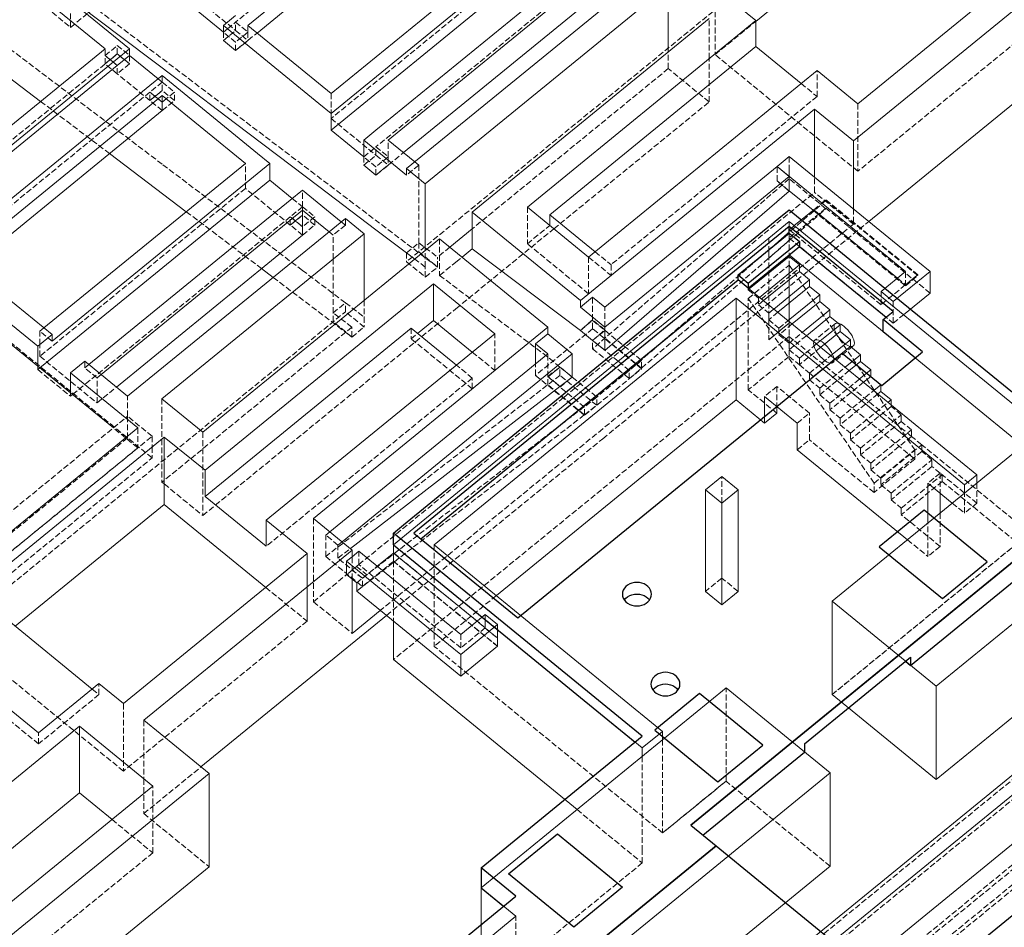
# Model space of a CAD drawing. Header units: millimetres. Extents: x 0 to 63000, y 0 to 59400.
# Tile 4 of 8: x 24722 to 41786, y 20217 to 35943. Entities that reach past the tile are written whole.
import ezdxf

# ---------------------------------------------------------------- set-up
doc = ezdxf.new("R2010")
doc.units = ezdxf.units.MM
doc.header["$LTSCALE"] = 1000
doc.linetypes.add('Carkovana 0.5x', pattern=[0.14, 0.1, -0.04])
doc.layers.add('Architektura obecně', color=7, linetype='Continuous')
doc.layers.add('Plošné elementy obecné', color=7, linetype='Continuous', lineweight=13)

msp = doc.modelspace()

# ---------------------------------------------------------------- linework, layer by layer
at = {"layer": 'Architektura obecně', "color": 252, "linetype": 'Carkovana 0.5x', "lineweight": 5, "true_color": 0x8f8f8f, "transparency": 33554687}
for p, q in [((41620, 40071), (31427, 31749)), ((32734, 39386), (28464, 35900)), ((31965, 31656), (21959, 39228)), ((22139, 38639), (25604, 35810)), ((34388, 37717), (30119, 34231)), ((35166, 37226), (30897, 33741)), ((25604, 35810), (27160, 37081)), ((36773, 36506), (36773, 35351)), ((36773, 36506), (36773, 35337)), ((20119, 4967), (58442, 36257)), ((25604, 35810), (25604, 36309)), ((27899, 36217), (28464, 35756)), ((20332, 4794), (58665, 36093)), ((28323, 35784), (28464, 35900)), ((28464, 35900), (28677, 35727)), ((28464, 35756), (28464, 35900)), ((28464, 35900), (28677, 35727)), ((28677, 35727), (28677, 35842)), ((36670, 35268), (36670, 35961)), ((36773, 35337), (37480, 35914)), ((42430, 35914), (39248, 33316)), ((28252, 35727), (28323, 35784)), ((28252, 35582), (28464, 35756)), ((28464, 35554), (28252, 35727)), ((28252, 35727), (28252, 35582)), ((28464, 35756), (28677, 35582)), ((28464, 35756), (28677, 35582)), ((28677, 35727), (28464, 35554)), ((28464, 35409), (28836, 35712)), ((28677, 35727), (28677, 35582)), ((59392, 35561), (21074, 4274)), ((21074, 4188), (59448, 35520)), ((26202, 35323), (26414, 35496)), ((26414, 35351), (26414, 35496)), ((26414, 35496), (26626, 35323)), ((28677, 35582), (28464, 35409)), ((28464, 35409), (28677, 35582)), ((28464, 35409), (28464, 35554)), ((59615, 35397), (21286, 4101)), ((21286, 4014), (59671, 35356)), ((26414, 35351), (22640, 32270)), ((26414, 34028), (24544, 35443)), ((26202, 35323), (26202, 35438)), ((26202, 35178), (26414, 35351)), ((26414, 35351), (26202, 35178)), ((26414, 35351), (26626, 35178)), ((26626, 35178), (26414, 35351)), ((26414, 35351), (26626, 35178)), ((35963, 35095), (35963, 35383)), ((36773, 35351), (36773, 35337)), ((39248, 33316), (36773, 35337)), ((26414, 35149), (26202, 35323)), ((26202, 35178), (26202, 35323)), ((26202, 35323), (26414, 35149)), ((26414, 35005), (26202, 35178)), ((26414, 35005), (26202, 35178)), ((26626, 35178), (26414, 35005)), ((26626, 35323), (26626, 35178)), ((36670, 34517), (36670, 35268)), ((26414, 35005), (26414, 35149)), ((26979, 34543), (26414, 35005)), ((35963, 35095), (32566, 32320)), ((36670, 34517), (35963, 35095)), ((38541, 34612), (38541, 35063)), ((27192, 34861), (26979, 34688)), ((27121, 34918), (27192, 34861)), ((27192, 34861), (27192, 34976)), ((27192, 34716), (27192, 34861)), ((27192, 34861), (27404, 34688)), ((38265, 34838), (38541, 34612)), ((26979, 34688), (23417, 31779)), ((27192, 34716), (26979, 34543)), ((26979, 34543), (27192, 34716)), ((26979, 34543), (26979, 34688)), ((26979, 34688), (27192, 34514)), ((27192, 34514), (26979, 34688)), ((27404, 34543), (27192, 34716)), ((27404, 34688), (27262, 34572)), ((27404, 34543), (27404, 34688)), ((30119, 34664), (30119, 34318)), ((25085, 34526), (26278, 33624)), ((27192, 34370), (26979, 34543)), ((27262, 34572), (27192, 34514)), ((27192, 34370), (27404, 34543)), ((33980, 32320), (36670, 34517)), ((38541, 34612), (34970, 31697)), ((39248, 34485), (39248, 33316)), ((39248, 34485), (39248, 33316)), ((30119, 34231), (30897, 33596)), ((27192, 33439), (26414, 34028)), ((27017, 28350), (20204, 33912)), ((31109, 33567), (31109, 33856)), ((30685, 33567), (30897, 33741)), ((30897, 33596), (30897, 33741)), ((30897, 33741), (31109, 33567)), ((30897, 33741), (31109, 33567)), ((30897, 33250), (31374, 33640)), ((28634, 33019), (28634, 33452)), ((30685, 33423), (30897, 33596)), ((30685, 33567), (30685, 33423)), ((30897, 33394), (30685, 33567)), ((30897, 33596), (31109, 33423)), ((30897, 33596), (31109, 33423)), ((31109, 33567), (30897, 33394)), ((31109, 33567), (31109, 33423)), ((31569, 33481), (31639, 33423)), ((38059, 33330), (38059, 33573)), ((28846, 32187), (27192, 33439)), ((31109, 33423), (30897, 33250)), ((30897, 33250), (31109, 33423)), ((30897, 33250), (30897, 33394)), ((31639, 33423), (31427, 33250)), ((31639, 33423), (31639, 32076)), ((37847, 33147), (37847, 33399)), ((37849, 33148), (37849, 33398)), ((38059, 33226), (38059, 33330)), ((38059, 33186), (34652, 30242)), ((38059, 32974), (37847, 33147)), ((37849, 33148), (38059, 32976)), ((38695, 32667), (38059, 33186)), ((38499, 32951), (38499, 33213)), ((28634, 33019), (25072, 30111)), ((29412, 32384), (28634, 33019)), ((29624, 32701), (29624, 32990)), ((34157, 29405), (38499, 32951)), ((39171, 32402), (38499, 32951)), ((29447, 32846), (29624, 32701)), ((38695, 32811), (35287, 29867)), ((38484, 32651), (38695, 32823)), ((38695, 32811), (38484, 32629)), ((38695, 32811), (38695, 32823)), ((38695, 32823), (40287, 31523)), ((40287, 31511), (38695, 32811)), ((27610, 32616), (28913, 31630)), ((29624, 32701), (29412, 32528)), ((29624, 32644), (29624, 32701)), ((29624, 32701), (29836, 32528)), ((33520, 32696), (33520, 32061)), ((35500, 29906), (38695, 32667)), ((38695, 32678), (38059, 32159)), ((38471, 32640), (40076, 31330)), ((38484, 32629), (38484, 32651)), ((40499, 31206), (38695, 32678)), ((38695, 32667), (38695, 32678)), ((39171, 32665), (39171, 32402)), ((29412, 32528), (25850, 29620)), ((29624, 32557), (29412, 32384)), ((29412, 32384), (29624, 32557)), ((29412, 32384), (29412, 32528)), ((29412, 32528), (29624, 32355)), ((29624, 32355), (29412, 32528)), ((29836, 32384), (29624, 32557)), ((29836, 32528), (29624, 32355)), ((29836, 32384), (29836, 32528)), ((30296, 32442), (30367, 32384)), ((30367, 32384), (30367, 32499)), ((34828, 28683), (39438, 32447)), ((38056, 30685), (38056, 32446)), ((29624, 32211), (29412, 32384)), ((29624, 32211), (29836, 32384)), ((30154, 32211), (30084, 32268)), ((30367, 32384), (30154, 32211)), ((32283, 30935), (33980, 32320)), ((33520, 32061), (33909, 32378)), ((39171, 32402), (34828, 28856)), ((37824, 32059), (38056, 32260)), ((38056, 32260), (38057, 32260)), ((38057, 32260), (38057, 32115)), ((38059, 32303), (38145, 32374)), ((38059, 32159), (38059, 32303)), ((39650, 31004), (38059, 32303)), ((29624, 31598), (28846, 32187)), ((30154, 31795), (30154, 32211)), ((32000, 32147), (32000, 31512)), ((37703, 32158), (37703, 30397)), ((37703, 32157), (37703, 30858)), ((38056, 32116), (37703, 31810)), ((38057, 32115), (38056, 32116)), ((38059, 32159), (39862, 30686)), ((31427, 31903), (31639, 32076)), ((31427, 31903), (31639, 32076)), ((31639, 32076), (31965, 31830)), ((31639, 32076), (31639, 31922)), ((31639, 31922), (31965, 31656)), ((31752, 31656), (31752, 31945)), ((32177, 32003), (31965, 31830)), ((34581, 31195), (33520, 32061)), ((34694, 31922), (34970, 31697)), ((37703, 31955), (37824, 32059)), ((37703, 31954), (37703, 31955)), ((37703, 31810), (37703, 31954)), ((30154, 30863), (30154, 31795)), ((31427, 31903), (31427, 31749)), ((31427, 31749), (31752, 31483)), ((31752, 31656), (31569, 31795)), ((31965, 31656), (31965, 31830)), ((32000, 31512), (32283, 31743)), ((32283, 31743), (32389, 31830)), ((34581, 31830), (34581, 31195)), ((34581, 31830), (34970, 31512)), ((37703, 31810), (37703, 31810)), ((30367, 31037), (29624, 31598)), ((31752, 31483), (31965, 31656)), ((31752, 31483), (31752, 31656)), ((34970, 31697), (34970, 31512)), ((37350, 31114), (38057, 31692)), ((38057, 31692), (38057, 30339)), ((38057, 31692), (40235, 28491)), ((40076, 31330), (40076, 31582)), ((29115, 31477), (30480, 30444)), ((32000, 31512), (33874, 30098)), ((40287, 31523), (39650, 31004)), ((39935, 31467), (40076, 31351)), ((40076, 31351), (40287, 31523)), ((40076, 31330), (40287, 31511)), ((40287, 31511), (40287, 31523)), ((37350, 31262), (37350, 31291)), ((37367, 31277), (37350, 31262)), ((37350, 31262), (37527, 31118)), ((30692, 31079), (30692, 30790)), ((34652, 30743), (34652, 31137)), ((39528, 27914), (37350, 31114)), ((37350, 29530), (37350, 31114)), ((37527, 31118), (37544, 31132)), ((37527, 31118), (37527, 31003)), ((37615, 31075), (37527, 31003)), ((39650, 31004), (39650, 31145)), ((27895, 27352), (32283, 30935)), ((30154, 30863), (30367, 31037)), ((30154, 30863), (30367, 31037)), ((30367, 30883), (30367, 31037)), ((30367, 31037), (30692, 30790)), ((34864, 30617), (34864, 30964)), ((37527, 31003), (37703, 30858)), ((37703, 30858), (37792, 30930)), ((39862, 30830), (39862, 30972)), ((20881, 23138), (30367, 30883)), ((30154, 30710), (30154, 30863)), ((30480, 30617), (30154, 30863)), ((30692, 30617), (30367, 30883)), ((30692, 30790), (30692, 30617)), ((34652, 30743), (34439, 30559)), ((34439, 30559), (34652, 30733)), ((34864, 30570), (34652, 30743)), ((34652, 30588), (34652, 30733)), ((34652, 30733), (35500, 30040)), ((37862, 30873), (37703, 30743)), ((37703, 30858), (37703, 30743)), ((37703, 30743), (37703, 30396)), ((37703, 30743), (37880, 30598)), ((37880, 30598), (38039, 30728)), ((39862, 30686), (39862, 30830)), ((39862, 30686), (40037, 30829)), ((25072, 30544), (25143, 30601)), ((30480, 30617), (27188, 27930)), ((30480, 30444), (30154, 30710)), ((30480, 30444), (30480, 30617)), ((30480, 30444), (30692, 30617)), ((31505, 30600), (31505, 30415)), ((34652, 30588), (33662, 29780)), ((35500, 29896), (34652, 30588)), ((34652, 30386), (34864, 30570)), ((34864, 30559), (34652, 30386)), ((38056, 30685), (37703, 30397)), ((37703, 30396), (38057, 30685)), ((38110, 30671), (37880, 30483)), ((37880, 30598), (37880, 30483)), ((38858, 30680), (38505, 30392)), ((38837, 30650), (38835, 30627)), ((38835, 30627), (38837, 30600)), ((38845, 30668), (38837, 30650)), ((38837, 30600), (38845, 30569)), ((38858, 30680), (38845, 30668)), ((38845, 30569), (38858, 30536)), ((38876, 30686), (38858, 30680)), ((38898, 30686), (38876, 30686)), ((38923, 30680), (38898, 30686)), ((38951, 30668), (38923, 30680)), ((38981, 30650), (38951, 30668)), ((39011, 30627), (38981, 30650)), ((39042, 30600), (39011, 30627)), ((39072, 30569), (39042, 30600)), ((39100, 30536), (39072, 30569)), ((25072, 30313), (25072, 30544)), ((25284, 30370), (25072, 30544)), ((38057, 30454), (31199, 24855)), ((31505, 30415), (31618, 30508)), ((32566, 29549), (31505, 30415)), ((32955, 29867), (32955, 30502)), ((34652, 30386), (34864, 30213)), ((34652, 30242), (34652, 30386)), ((35093, 30026), (34652, 30386)), ((35500, 29906), (34864, 30425)), ((37880, 30483), (38057, 30339)), ((38057, 30339), (38287, 30526)), ((38357, 30468), (38057, 30223)), ((40178, 28722), (38057, 30454)), ((38484, 30362), (38492, 30379)), ((38492, 30379), (38505, 30392)), ((38505, 30392), (38522, 30398)), ((38522, 30398), (38544, 30398)), ((38544, 30398), (38569, 30392)), ((38569, 30392), (38597, 30379)), ((38597, 30379), (38627, 30362)), ((38858, 30536), (38876, 30501)), ((38876, 30501), (38898, 30465)), ((38898, 30465), (38923, 30430)), ((38923, 30430), (38951, 30397)), ((38951, 30397), (38981, 30366)), ((39125, 30501), (39100, 30536)), ((39147, 30465), (39125, 30501)), ((39164, 30430), (39147, 30465)), ((39177, 30397), (39164, 30430)), ((39185, 30366), (39177, 30397)), ((25072, 30255), (25072, 30313)), ((25072, 30111), (25072, 30255)), ((34652, 30242), (35287, 29723)), ((38057, 30339), (38057, 30223)), ((38057, 30223), (38057, 30108)), ((38057, 30223), (38234, 30079)), ((38234, 30079), (38534, 30324)), ((38605, 30266), (38234, 29963)), ((38481, 30339), (38484, 30362)), ((38484, 30311), (38481, 30339)), ((38492, 30281), (38484, 30311)), ((38505, 30247), (38492, 30281)), ((38522, 30212), (38505, 30247)), ((38544, 30177), (38522, 30212)), ((38627, 30362), (38658, 30339)), ((38658, 30339), (38688, 30311)), ((38688, 30311), (38718, 30281)), ((38718, 30281), (38746, 30247)), ((38746, 30247), (38771, 30212)), ((38771, 30212), (38793, 30177)), ((39164, 30286), (38811, 29997)), ((38981, 30366), (39011, 30339)), ((39011, 30339), (39042, 30316)), ((39042, 30316), (39072, 30298)), ((39072, 30298), (39100, 30286)), ((39100, 30286), (39125, 30280)), ((39125, 30280), (39147, 30280)), ((39147, 30280), (39164, 30286)), ((39164, 30286), (39177, 30298)), ((39177, 30298), (39185, 30316)), ((39188, 30339), (39185, 30366)), ((39185, 30316), (39188, 30339)), ((25072, 30111), (26062, 29302)), ((32566, 30184), (32955, 29867)), ((33874, 29760), (33874, 30155)), ((34086, 29924), (33874, 30098)), ((35500, 30040), (35287, 29867)), ((35500, 29906), (35500, 30040)), ((38057, 30108), (37350, 29530)), ((38057, 30108), (38234, 29963)), ((38234, 30079), (38234, 29963)), ((38410, 29819), (38782, 30122)), ((38852, 30064), (38410, 29704)), ((38569, 30142), (38544, 30177)), ((38597, 30108), (38569, 30142)), ((38627, 30077), (38597, 30108)), ((38658, 30050), (38627, 30077)), ((38688, 30027), (38658, 30050)), ((38793, 30177), (38811, 30142)), ((38811, 30142), (38824, 30108)), ((38824, 30108), (38832, 30077)), ((38832, 30077), (38835, 30050)), ((38835, 30050), (38832, 30027)), ((25037, 29937), (25037, 29880)), ((25037, 29880), (25072, 29909)), ((25037, 29880), (25602, 29418)), ((25850, 29909), (25850, 30024)), ((25850, 29909), (25921, 29966)), ((26062, 29735), (25850, 29909)), ((32566, 29734), (32290, 29959)), ((33662, 29924), (33662, 29982)), ((33662, 29780), (33662, 29924)), ((33874, 29751), (34086, 29924)), ((34086, 29924), (33874, 29751)), ((33874, 29760), (34086, 29924)), ((34298, 29751), (34086, 29924)), ((34086, 29780), (34086, 29924)), ((34086, 29924), (34298, 29751)), ((34510, 29088), (35500, 29896)), ((35287, 29867), (34722, 29405)), ((35287, 29867), (35093, 30026)), ((35287, 29723), (35500, 29906)), ((35287, 29723), (35287, 29867)), ((35500, 29896), (35500, 29906)), ((38234, 29963), (38410, 29819)), ((38587, 29559), (39029, 29920)), ((38718, 30009), (38688, 30027)), ((38746, 29997), (38718, 30009)), ((38771, 29991), (38746, 29997)), ((38793, 29991), (38771, 29991)), ((38811, 29997), (38793, 29991)), ((38824, 30009), (38811, 29997)), ((38832, 30027), (38824, 30009)), ((26133, 29793), (26062, 29735)), ((26062, 29447), (26062, 29735)), ((32566, 29734), (28995, 26818)), ((34086, 29780), (30026, 26642)), ((32566, 29549), (32566, 29734)), ((33662, 29780), (34510, 29088)), ((33874, 29751), (33874, 29760)), ((33874, 29760), (34086, 29587)), ((34086, 29587), (33874, 29760)), ((33874, 29616), (33874, 29751)), ((34722, 29261), (34086, 29780)), ((34086, 29578), (34298, 29751)), ((34298, 29751), (34527, 29564)), ((38410, 29819), (40235, 28330)), ((38410, 29819), (38410, 29704)), ((38410, 29704), (38587, 29559)), ((39100, 29862), (38587, 29444)), ((38764, 29299), (39277, 29718)), ((25638, 29447), (25850, 29620)), ((26062, 29302), (26398, 29577)), ((34510, 29097), (33874, 29616)), ((34086, 29578), (34086, 29587)), ((34510, 29232), (34086, 29578)), ((34527, 29564), (34722, 29405)), ((37845, 29126), (37350, 29530)), ((37845, 29588), (37633, 29415)), ((37845, 29588), (37845, 29242)), ((38410, 29126), (37845, 29588)), ((38587, 29559), (38587, 29444)), ((39347, 29660), (38764, 29184)), ((25602, 29418), (25602, 29475)), ((25602, 29418), (25638, 29447)), ((26062, 29302), (26062, 29447)), ((26592, 29071), (26592, 29418)), ((27188, 29373), (27188, 27930)), ((30600, 26501), (34157, 29405)), ((34722, 29405), (30662, 26267)), ((34722, 29405), (34510, 29232)), ((34722, 29261), (34722, 29405)), ((38587, 29444), (38764, 29299)), ((38941, 29040), (39524, 29516)), ((39595, 29458), (38941, 28924)), ((34510, 29097), (34722, 29261)), ((34510, 29097), (34510, 29232)), ((38764, 29299), (38764, 29184)), ((38764, 29184), (38941, 29040)), ((39118, 28780), (39772, 29314)), ((39825, 29242), (39118, 28664)), ((39825, 29242), (39825, 29270)), ((40001, 29097), (39825, 29242)), ((26345, 28869), (26592, 29071)), ((26592, 29071), (26592, 28696)), ((27017, 28725), (26592, 29071)), ((30662, 26122), (34510, 29097)), ((34510, 29088), (34510, 29097)), ((38198, 28953), (38410, 29126)), ((38410, 28664), (38410, 29126)), ((38941, 29040), (38941, 28924)), ((39294, 28520), (40001, 29097)), ((40001, 28982), (40001, 29097)), ((23640, 26661), (26345, 28869)), ((26557, 28696), (26345, 28869)), ((26769, 28869), (26769, 28523)), ((34828, 28856), (30972, 25707)), ((38941, 28924), (39118, 28780)), ((40001, 28982), (39294, 28404)), ((40178, 28837), (40001, 28982)), ((23020, 25461), (27017, 28725)), ((26592, 28696), (23181, 25910)), ((26769, 28523), (26557, 28696)), ((27017, 28725), (27017, 28540)), ((27895, 28796), (27895, 27352)), ((31078, 25621), (34828, 28683)), ((39118, 28780), (39118, 28664)), ((39471, 28260), (40178, 28837)), ((40178, 28722), (39471, 28145)), ((40178, 28722), (40178, 28837)), ((40355, 28578), (40178, 28722)), ((23852, 26141), (26769, 28523)), ((27017, 28540), (27017, 28350)), ((38198, 28491), (38410, 28664)), ((39528, 27752), (38410, 28664)), ((39118, 28664), (39294, 28520)), ((39294, 28520), (39294, 28404)), ((39648, 28000), (40355, 28578)), ((40355, 28462), (40355, 28578)), ((42370, 26932), (40355, 28578)), ((23605, 25564), (27017, 28350)), ((39294, 28404), (39471, 28260)), ((39528, 27914), (40235, 28491)), ((40235, 28330), (39528, 27752)), ((40355, 28462), (39648, 27885)), ((40235, 28491), (40235, 28330)), ((40532, 28318), (40355, 28462)), ((39471, 28260), (39471, 28145)), ((39825, 27741), (40532, 28318)), ((40532, 28202), (39825, 27625)), ((40532, 28202), (40532, 28318)), ((40673, 28087), (40532, 28202)), ((36890, 27568), (36890, 28030)), ((39471, 28145), (39648, 28000)), ((39648, 28000), (39648, 27885)), ((40001, 27481), (40709, 28058)), ((40673, 28087), (40461, 27914)), ((40673, 28087), (40673, 27741)), ((41310, 27567), (40673, 28087)), ((40709, 27943), (40709, 28058)), ((27188, 27930), (27227, 27898)), ((27227, 27898), (27895, 27352)), ((39528, 27752), (39528, 27914)), ((39648, 27885), (39825, 27741)), ((40709, 27943), (40001, 27365)), ((40709, 27943), (42017, 26874)), ((41310, 27914), (41310, 27567)), ((39825, 27741), (39825, 27625)), ((41097, 27394), (41097, 27741)), ((39825, 27625), (40001, 27481)), ((40001, 27481), (40001, 27365)), ((40885, 27567), (41097, 27394)), ((41310, 27567), (41097, 27394)), ((40673, 26817), (40001, 27365)), ((40673, 27394), (40673, 26817)), ((29814, 27302), (29814, 25859)), ((40461, 26644), (40461, 27221)), ((30026, 27014), (30097, 27071)), ((30026, 26786), (30026, 27014)), ((30238, 26840), (30026, 27014)), ((30309, 26898), (30238, 26840)), ((30238, 26613), (30238, 26840)), ((31905, 26846), (31905, 25085)), ((42017, 26874), (38802, 24250)), ((38802, 24250), (42017, 26874)), ((38802, 24250), (42017, 26874)), ((40107, 26932), (40461, 26644)), ((40673, 26817), (40461, 26644)), ((29702, 25522), (29702, 26691)), ((29702, 26691), (29702, 25522)), ((30026, 26642), (30026, 26786)), ((30026, 26642), (30662, 26122)), ((30238, 26613), (30454, 26780)), ((30486, 26248), (30486, 26638)), ((30600, 26501), (30600, 26732)), ((31199, 26702), (31201, 26704)), ((31199, 26702), (31199, 26558)), ((31201, 26559), (31201, 26704)), ((31201, 26704), (32792, 25405)), ((30662, 26267), (30238, 26613)), ((30600, 26501), (30388, 26328)), ((30529, 26444), (30561, 26469)), ((30561, 26469), (30738, 26325)), ((31199, 26558), (30564, 26040)), ((30564, 26184), (30918, 26473)), ((32367, 25058), (30600, 26501)), ((31201, 26559), (31199, 26558)), ((31199, 26558), (31199, 25521)), ((31199, 26558), (33002, 25086)), ((33004, 25087), (31201, 26559)), ((29814, 25859), (30388, 26328)), ((30486, 26411), (30529, 26444)), ((30486, 26407), (30486, 26411)), ((30662, 26264), (30486, 26407)), ((30738, 26325), (30662, 26264)), ((30662, 26122), (30662, 26267)), ((36890, 26269), (36607, 26038)), ((37173, 26038), (36890, 26269)), ((28986, 26107), (29702, 25522)), ((32983, 25965), (31905, 25085)), ((29814, 25859), (30486, 25310)), ((32792, 25405), (32792, 25635)), ((29702, 25522), (26520, 22924)), ((32861, 25345), (32649, 25519)), ((33002, 25374), (32737, 25591)), ((32792, 25549), (32790, 25547)), ((32790, 25547), (32790, 25403)), ((33004, 25376), (32792, 25549)), ((32792, 25405), (32367, 25058)), ((32367, 25058), (32367, 25289)), ((32790, 25403), (33002, 25230)), ((33002, 25230), (32861, 25345)), ((33004, 25231), (33004, 25376)), ((35865, 21852), (31905, 25085)), ((33002, 25086), (33004, 25087)), ((33004, 25087), (33004, 25231)), ((26520, 22924), (24045, 24945)), ((25049, 23395), (23423, 24722)), ((26096, 24249), (26096, 24440)), ((26096, 24249), (25049, 23395)), ((25979, 24344), (26096, 24249)), ((36964, 22749), (36964, 24365)), ((26520, 24093), (26520, 22924)), ((26520, 24093), (26520, 22924)), ((26873, 23804), (26873, 22788)), ((25049, 23395), (25049, 23585)), ((35865, 23468), (35865, 21852)), ((35512, 23180), (35512, 21564)), ((26873, 22188), (27863, 22996)), ((26873, 22788), (26873, 22188)), ((35865, 21852), (36964, 22749)), ((36964, 22749), (35865, 21852)), ((35865, 21852), (36964, 22749)), ((38767, 21276), (36964, 22749)), ((27029, 21507), (27029, 22661)), ((26873, 22188), (28005, 21264)), ((34381, 22257), (35512, 21333)), ((26322, 22084), (27029, 21507)), ((27029, 21507), (23493, 18620)), ((35512, 21333), (35512, 21564)), ((35512, 21333), (32719, 19052)), ((33320, 18792), (33320, 20408))]:
    msp.add_line(p, q, dxfattribs=at)
at = {"layer": 'Plošné elementy obecné', "color": 7, "linetype": 'Continuous', "lineweight": 18, "transparency": 33554687}
for p, q in [((32946, 39328), (28677, 35842)), ((28836, 35712), (32946, 39068)), ((30119, 34664), (34388, 38150)), ((34600, 37977), (30119, 34318)), ((37480, 35914), (39955, 37935)), ((30119, 34029), (34600, 37688)), ((30897, 34029), (35166, 37515)), ((35378, 37342), (31109, 33856)), ((24544, 37138), (26626, 35438)), ((42430, 37084), (39248, 34485)), ((31374, 33640), (35378, 36909)), ((31427, 33365), (35908, 37024)), ((26202, 35438), (24544, 36792)), ((42783, 36795), (39171, 33846)), ((35963, 36538), (31752, 33100)), ((35963, 35383), (35963, 36538)), ((37480, 35929), (36773, 36506)), ((58386, 36298), (20402, 5285)), ((25604, 36309), (27474, 34894)), ((28252, 35727), (27687, 36189)), ((58609, 36134), (20614, 5111)), ((28252, 35842), (28464, 36015)), ((28252, 35842), (28252, 35727)), ((29907, 34491), (28252, 35842)), ((28677, 35842), (30119, 34664)), ((32566, 32609), (36670, 35961)), ((33520, 32696), (37480, 35929)), ((37480, 35929), (37480, 35478)), ((21100, 4657), (59158, 35732)), ((28464, 35409), (28252, 35582)), ((28252, 35582), (28464, 35409)), ((28464, 35409), (28252, 35582)), ((22710, 32587), (26202, 35438)), ((26626, 35438), (26414, 35265)), ((26626, 35438), (26626, 35323)), ((33909, 32563), (37480, 35478)), ((37480, 35478), (38265, 34838)), ((26414, 35265), (22852, 32356)), ((26414, 35149), (26626, 35323)), ((26626, 35323), (27121, 34918)), ((39438, 32447), (42783, 35178)), ((22852, 32241), (26414, 35149)), ((24425, 35026), (25085, 34526)), ((38541, 35063), (34581, 31830)), ((39248, 34485), (38541, 35063)), ((26979, 34803), (27192, 34976)), ((27192, 34976), (28846, 33625)), ((27474, 34894), (28464, 34145)), ((23488, 31952), (26979, 34803)), ((27192, 34630), (23700, 31779)), ((28634, 33452), (27192, 34630)), ((27192, 34514), (27192, 34630)), ((27192, 34514), (27192, 34370)), ((30119, 34318), (29907, 34491)), ((23859, 31649), (27192, 34370)), ((30119, 34029), (30119, 34318)), ((34439, 31079), (38499, 34394)), ((38499, 33213), (38499, 34394)), ((38499, 34394), (39171, 33846)), ((28464, 34145), (29907, 33053)), ((30685, 33567), (30119, 34029)), ((30685, 33856), (30897, 34029)), ((30685, 33856), (30685, 33567)), ((31427, 33250), (30685, 33856)), ((31109, 33856), (31569, 33481)), ((39171, 33846), (39171, 32665)), ((25037, 29937), (20522, 33624)), ((26278, 33624), (27610, 32616)), ((28846, 33625), (29058, 33452)), ((25143, 30601), (28634, 33452)), ((29058, 33452), (25284, 30370)), ((29058, 33163), (29058, 33452)), ((37849, 33401), (38059, 33573)), ((38059, 33573), (40287, 31754)), ((30897, 33250), (30685, 33423)), ((30897, 33250), (30685, 33423)), ((30685, 33423), (30897, 33250)), ((31427, 33365), (31427, 33250)), ((31752, 33100), (31427, 33365)), ((34864, 30964), (37847, 33399)), ((37847, 33399), (38059, 33226)), ((37849, 33398), (37849, 33401)), ((40076, 31582), (37849, 33401)), ((25284, 30082), (29058, 33163)), ((29058, 33163), (29447, 32846)), ((38059, 33226), (35076, 30790)), ((38059, 32974), (38059, 33226)), ((29412, 32817), (29624, 32990)), ((29624, 32990), (30296, 32442)), ((29907, 33053), (30897, 32304)), ((31752, 31945), (31752, 33100)), ((35076, 30396), (38059, 32974)), ((38059, 32976), (38471, 32640)), ((25921, 29966), (29412, 32817)), ((29624, 32644), (26133, 29793)), ((30084, 32268), (29624, 32644)), ((29624, 32355), (29624, 32644)), ((32566, 31974), (32566, 32609)), ((32566, 32609), (34439, 31079)), ((34581, 31830), (33520, 32696)), ((38145, 32374), (38484, 32651)), ((38484, 32651), (39935, 31467)), ((26592, 29418), (30367, 32499)), ((30367, 32499), (30692, 32234)), ((33909, 32378), (33909, 32563)), ((33909, 32563), (34694, 31922)), ((37703, 32158), (38056, 32446)), ((38056, 32446), (42370, 28924)), ((29624, 32355), (29624, 32211)), ((30897, 32304), (31427, 31903)), ((32566, 32320), (32177, 32003)), ((26398, 29577), (29624, 32211)), ((30692, 32234), (27188, 29373)), ((27895, 28796), (32000, 32147)), ((30692, 32234), (30692, 31079)), ((37703, 32157), (31551, 27134)), ((33874, 30617), (32000, 32147)), ((23417, 32010), (25284, 30486)), ((32389, 31830), (32566, 31974)), ((34439, 30559), (32566, 31974)), ((25037, 30284), (23170, 31808)), ((31569, 31795), (31427, 31903)), ((37350, 31291), (38057, 31869)), ((38057, 31840), (37367, 31277)), ((38057, 31869), (38057, 31840)), ((42017, 28635), (38057, 31869)), ((38234, 31695), (38057, 31840)), ((40287, 31754), (40499, 31581)), ((28913, 31630), (29115, 31477)), ((37544, 31132), (38234, 31695)), ((38234, 31580), (37615, 31075)), ((38234, 31580), (38234, 31695)), ((38410, 31436), (38234, 31580)), ((39650, 31234), (40076, 31582)), ((40499, 31581), (39862, 31061)), ((40499, 31350), (40499, 31581)), ((37792, 30930), (38410, 31436)), ((38410, 31320), (38410, 31436)), ((27934, 28135), (31894, 31368)), ((31894, 30733), (31894, 31368)), ((31894, 31368), (32955, 30502)), ((37350, 31291), (41310, 28058)), ((38410, 31320), (37862, 30873)), ((38587, 31176), (38410, 31320)), ((39650, 31145), (39650, 31234)), ((39862, 31061), (39650, 31234)), ((40499, 31206), (40499, 31350)), ((31905, 26846), (37138, 31118)), ((34439, 30964), (34652, 31137)), ((34439, 31079), (34439, 30964)), ((34652, 31137), (34864, 30964)), ((37138, 31118), (37138, 29357)), ((41097, 27885), (37138, 31118)), ((38039, 30728), (38587, 31176)), ((38587, 31060), (38110, 30671)), ((38587, 31060), (38587, 31176)), ((38764, 30916), (38587, 31060)), ((39862, 30972), (39862, 31061)), ((40037, 30829), (40499, 31206)), ((34864, 30617), (34439, 30964)), ((38287, 30526), (38764, 30916)), ((38764, 30800), (38764, 30916)), ((31618, 30508), (31894, 30733)), ((31894, 30733), (32566, 30184)), ((35076, 30790), (34864, 30617)), ((38764, 30800), (38357, 30468)), ((38941, 30656), (38764, 30800)), ((27934, 27684), (31505, 30600)), ((29814, 27302), (33874, 30617)), ((32290, 29959), (31505, 30600)), ((33874, 30502), (33874, 30617)), ((34439, 30559), (34652, 30386)), ((34864, 30213), (34864, 30617)), ((38534, 30324), (38941, 30656)), ((38941, 30541), (38941, 30656)), ((25284, 30486), (25037, 30284)), ((25284, 30486), (25284, 30370)), ((32955, 30502), (28995, 27269)), ((33662, 30329), (33874, 30502)), ((33874, 30502), (34298, 30155)), ((34864, 30213), (35076, 30396)), ((38941, 30541), (38605, 30266)), ((38782, 30122), (39118, 30396)), ((39118, 30396), (38941, 30541)), ((39118, 30281), (39118, 30396)), ((25037, 29937), (25037, 30284)), ((33662, 29982), (33662, 30329)), ((33874, 30155), (33662, 30329)), ((39118, 30281), (38852, 30064)), ((39294, 30137), (39118, 30281)), ((25072, 29909), (25284, 30082)), ((30097, 27071), (33874, 30155)), ((34298, 30155), (34086, 29982)), ((34298, 29751), (34298, 30155)), ((39029, 29920), (39294, 30137)), ((39294, 30021), (39294, 30137)), ((25602, 29475), (25037, 29937)), ((25602, 29822), (25850, 30024)), ((25850, 30024), (26592, 29418)), ((34086, 29982), (30309, 26898)), ((39294, 30021), (39100, 29862)), ((39277, 29718), (39471, 29877)), ((39471, 29877), (39294, 30021)), ((39471, 29761), (39471, 29877)), ((25602, 29475), (25602, 29822)), ((25602, 29822), (26769, 28869)), ((34086, 29587), (34298, 29751)), ((39471, 29761), (39347, 29660)), ((39648, 29617), (39471, 29761)), ((30454, 26780), (34086, 29587)), ((39524, 29516), (39648, 29617)), ((39648, 29501), (39648, 29617)), ((26345, 28869), (25602, 29475)), ((27188, 29373), (27895, 28796)), ((37138, 29357), (32983, 25965)), ((37138, 29357), (37633, 28953)), ((37633, 28953), (37633, 29415)), ((37633, 29415), (38198, 28953)), ((39648, 29501), (39595, 29458)), ((39825, 29357), (39648, 29501)), ((39772, 29314), (39825, 29357)), ((39825, 29270), (39825, 29357)), ((37845, 29242), (37845, 29126)), ((37845, 29126), (37633, 28953)), ((26769, 28869), (23852, 26488)), ((38198, 28953), (38198, 28491)), ((24045, 26114), (27227, 28712)), ((27227, 27543), (27227, 28712)), ((27227, 28712), (27934, 28135)), ((27227, 28712), (27227, 27543)), ((41097, 27741), (42370, 28780)), ((38198, 28491), (40107, 26932)), ((27934, 27684), (27934, 28135)), ((36607, 27799), (36890, 28030)), ((36890, 28030), (37173, 27799)), ((41310, 28058), (41097, 27885)), ((41310, 28058), (41310, 27914)), ((40461, 27221), (40461, 27914)), ((40461, 27914), (40885, 27567)), ((41097, 27741), (41097, 27885)), ((28995, 26818), (27934, 27684)), ((36607, 26038), (36607, 27799)), ((36890, 27568), (36607, 27799)), ((37173, 27799), (36890, 27568)), ((37173, 26038), (37173, 27799)), ((38802, 25866), (41097, 27741)), ((40673, 27741), (40673, 27394)), ((24644, 25434), (27227, 27543)), ((27227, 27543), (28986, 26107)), ((36890, 25807), (36890, 27568)), ((40605, 24394), (44173, 27308)), ((28995, 27269), (28995, 26818)), ((28995, 27269), (29702, 26691)), ((30486, 26754), (29814, 27302)), ((31199, 26846), (31551, 27134)), ((31199, 26846), (31199, 26702)), ((32737, 25591), (31199, 26846)), ((31905, 26846), (35865, 23612)), ((29702, 26691), (26520, 24093)), ((30486, 26754), (26873, 23804)), ((30388, 26559), (30486, 26638)), ((30486, 26638), (30486, 26754)), ((30486, 26638), (30600, 26732)), ((30600, 26732), (32367, 25289)), ((30918, 26473), (31199, 26702)), ((32649, 25519), (31199, 26702)), ((30388, 26328), (30388, 26559)), ((32155, 25116), (30388, 26559)), ((30388, 26328), (30564, 26184)), ((30486, 25310), (30486, 26248)), ((30564, 26040), (30564, 26184)), ((30564, 26040), (32367, 24567)), ((36607, 26038), (36890, 25807)), ((36890, 25807), (37173, 26038)), ((38802, 24250), (38802, 25866)), ((38802, 25866), (40605, 24394)), ((27863, 22996), (31078, 25621)), ((30972, 25707), (30486, 25310)), ((32367, 25289), (32792, 25635)), ((32792, 25635), (33004, 25462)), ((40605, 22778), (44173, 25691)), ((24469, 25577), (25979, 24344)), ((31199, 25521), (31199, 25086)), ((33004, 25462), (32367, 24943)), ((33004, 25376), (33004, 25462)), ((33002, 25374), (33004, 25376)), ((33002, 25230), (33002, 25374)), ((35512, 23325), (33002, 25374)), ((31199, 24855), (31199, 25086)), ((32367, 24943), (32155, 25116)), ((32367, 24567), (33002, 25086)), ((33002, 25086), (33002, 25230)), ((32367, 24712), (32367, 24943)), ((25049, 23585), (23423, 24913)), ((31199, 24855), (34381, 22257)), ((32367, 24567), (32367, 24712)), ((26096, 24440), (25049, 23585)), ((26520, 24093), (26096, 24440)), ((32719, 20899), (36964, 24365)), ((36964, 24365), (38767, 22893)), ((40605, 22778), (38802, 24250)), ((40605, 24394), (40605, 22778)), ((28005, 22881), (26873, 23804)), ((22221, 20814), (25756, 23701)), ((25756, 23701), (25756, 22546)), ((25756, 23701), (27029, 22661)), ((35865, 23612), (35512, 23325)), ((35865, 23612), (35865, 23468)), ((35512, 23325), (35512, 23180)), ((23479, 19186), (28005, 22881)), ((28005, 21264), (28005, 22881)), ((34522, 19427), (38767, 22893)), ((38767, 22893), (38767, 21276)), ((22928, 20236), (25756, 22546)), ((27029, 22661), (23493, 19775)), ((25756, 22546), (26322, 22084)), ((28005, 21264), (23479, 17569)), ((34522, 17810), (38767, 21276)), ((32719, 19918), (32719, 20899)), ((32719, 20899), (33320, 20408)), ((33320, 20408), (25188, 13769))]:
    msp.add_line(p, q, dxfattribs=at)
at = {"layer": 'Plošné elementy obecné', "color": 5, "linetype": 'Continuous', "lineweight": -3, "transparency": 33554687}
for p, q in [((37879, 32504), (38056, 32648)), ((38056, 32648), (40036, 31032)), ((31376, 27193), (37879, 32504)), ((38057, 32359), (31552, 27049)), ((39859, 30888), (38057, 32359)), ((38057, 32244), (38057, 32359)), ((37173, 31522), (38057, 32244)), ((37350, 31378), (38234, 32100)), ((38057, 32244), (38234, 32100)), ((38234, 32100), (38234, 32013)), ((37350, 31291), (38234, 32013)), ((38234, 32013), (39736, 30787)), ((31676, 26947), (37173, 31436)), ((37173, 31436), (37173, 31522)), ((37173, 31522), (37350, 31378)), ((37350, 31291), (37173, 31436)), ((37350, 31378), (37350, 31291)), ((39685, 30746), (39859, 30888)), ((40036, 31032), (42370, 29126)), ((39685, 30543), (39685, 30746)), ((40371, 30186), (39685, 30746)), ((39685, 30543), (40247, 30085)), ((33355, 25577), (38976, 30166)), ((38976, 30166), (39661, 29606)), ((39661, 29606), (40371, 30186)), ((40395, 27445), (39618, 26810)), ((41491, 26550), (40395, 27445)), ((31199, 27049), (31376, 27193)), ((31199, 26846), (31199, 27049)), ((33178, 25432), (31199, 27049)), ((31552, 27049), (33355, 25577)), ((31199, 26846), (33178, 25230)), ((38325, 23600), (42411, 26937)), ((39618, 26810), (40714, 25915)), ((42411, 26937), (40163, 25101)), ((40163, 24755), (42411, 26590)), ((40714, 25915), (41491, 26550)), ((35227, 26121), (35202, 26092)), ((35258, 26147), (35227, 26121)), ((35294, 26167), (35258, 26147)), ((35333, 26182), (35294, 26167)), ((35375, 26191), (35333, 26182)), ((35419, 26194), (35375, 26191)), ((35462, 26191), (35419, 26194)), ((35505, 26182), (35462, 26191)), ((35544, 26167), (35505, 26182)), ((35580, 26147), (35544, 26167)), ((35611, 26121), (35580, 26147)), ((35636, 26092), (35611, 26121)), ((35172, 26025), (35168, 25990)), ((35168, 25990), (35172, 25954)), ((35183, 26060), (35172, 26025)), ((35172, 25954), (35183, 25920)), ((35202, 26092), (35183, 26060)), ((35227, 25919), (35258, 25944)), ((35258, 25944), (35294, 25965)), ((35294, 25965), (35333, 25980)), ((35333, 25980), (35375, 25989)), ((35375, 25989), (35419, 25992)), ((35419, 25992), (35462, 25989)), ((35462, 25989), (35505, 25980)), ((35505, 25980), (35544, 25965)), ((35544, 25965), (35580, 25944)), ((35580, 25944), (35611, 25919)), ((35654, 26060), (35636, 26092)), ((35666, 26025), (35654, 26060)), ((35654, 25920), (35666, 25954)), ((35670, 25990), (35666, 26025)), ((35666, 25954), (35670, 25990)), ((35183, 25920), (35202, 25887)), ((35201, 25889), (35202, 25890)), ((35202, 25890), (35227, 25919)), ((35202, 25887), (35227, 25858)), ((35227, 25858), (35258, 25833)), ((35258, 25833), (35294, 25813)), ((35294, 25813), (35333, 25797)), ((35333, 25797), (35375, 25788)), ((35375, 25788), (35419, 25785)), ((35419, 25785), (35462, 25788)), ((35462, 25788), (35505, 25797)), ((35505, 25797), (35544, 25813)), ((35544, 25813), (35580, 25833)), ((35580, 25833), (35611, 25858)), ((35611, 25919), (35636, 25890)), ((35611, 25858), (35636, 25887)), ((35636, 25887), (35654, 25920)), ((35636, 25890), (35637, 25889)), ((35512, 23527), (33178, 25432)), ((33178, 25230), (35389, 23426)), ((40163, 25101), (38325, 23600)), ((38325, 23398), (40163, 24899)), ((40075, 24827), (40163, 24755)), ((40163, 24899), (40163, 24755)), ((35753, 24588), (35722, 24562)), ((35789, 24608), (35753, 24588)), ((35828, 24623), (35789, 24608)), ((35870, 24632), (35828, 24623)), ((35914, 24636), (35870, 24632)), ((35957, 24632), (35914, 24636)), ((36000, 24623), (35957, 24632)), ((36039, 24608), (36000, 24623)), ((36075, 24588), (36039, 24608)), ((36106, 24562), (36075, 24588)), ((35667, 24466), (35663, 24431)), ((35663, 24431), (35667, 24395)), ((35678, 24501), (35667, 24466)), ((35697, 24533), (35678, 24501)), ((35722, 24562), (35697, 24533)), ((35753, 24386), (35789, 24406)), ((35789, 24406), (35828, 24421)), ((35828, 24421), (35870, 24430)), ((35870, 24430), (35914, 24433)), ((35914, 24433), (35957, 24430)), ((35957, 24430), (36000, 24421)), ((36000, 24421), (36039, 24406)), ((36039, 24406), (36075, 24386)), ((36131, 24533), (36106, 24562)), ((36149, 24501), (36131, 24533)), ((36161, 24466), (36149, 24501)), ((36165, 24431), (36161, 24466)), ((36161, 24395), (36165, 24431)), ((35667, 24395), (35678, 24361)), ((35678, 24361), (35697, 24329)), ((35696, 24330), (35697, 24331)), ((35697, 24331), (35722, 24360)), ((35697, 24329), (35722, 24299)), ((35722, 24360), (35753, 24386)), ((35722, 24299), (35753, 24274)), ((36506, 24270), (35728, 23634)), ((35753, 24274), (35789, 24254)), ((35789, 24254), (35828, 24239)), ((35828, 24239), (35870, 24229)), ((35957, 24229), (36000, 24239)), ((36000, 24239), (36039, 24254)), ((36039, 24254), (36075, 24274)), ((36075, 24386), (36106, 24360)), ((36075, 24274), (36106, 24299)), ((36106, 24360), (36131, 24331)), ((36106, 24299), (36131, 24329)), ((36131, 24329), (36149, 24361)), ((36131, 24331), (36132, 24330)), ((36149, 24361), (36161, 24395)), ((37602, 23375), (36506, 24270)), ((35870, 24229), (35914, 24226)), ((35914, 24226), (35957, 24229)), ((40095, 18932), (46155, 23880)), ((35728, 23634), (36824, 22740)), ((36351, 21989), (38325, 23600)), ((38325, 23600), (36351, 21989)), ((32719, 21246), (35512, 23527)), ((38325, 23398), (38325, 23254)), ((36563, 21816), (38325, 23254)), ((36824, 22740), (37602, 23375)), ((36351, 21989), (36793, 21628)), ((33191, 21145), (34040, 21838)), ((34040, 21838), (35171, 20914)), ((36793, 21628), (33172, 18672)), ((33173, 18672), (36793, 21628)), ((36793, 21628), (39091, 19751)), ((32719, 21246), (32719, 20899)), ((33319, 20755), (32719, 21246)), ((34323, 20221), (33191, 21145)), ((32719, 20899), (33107, 20581)), ((35171, 20914), (34323, 20221)), ((25188, 14115), (33319, 20755))]:
    msp.add_line(p, q, dxfattribs=at)

doc.saveas('drawing.dxf')
